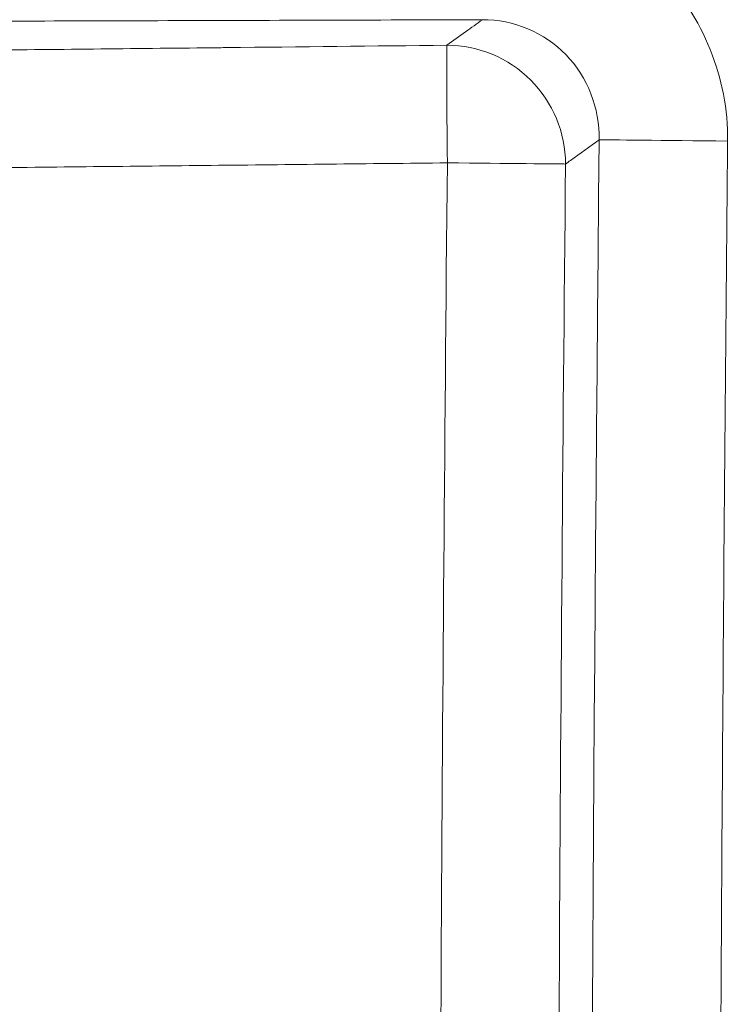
# Model space of a CAD drawing. Header units: millimetres. Extents: x -620 to 6530, y -1325 to 1325.
# Tile 109 of 180: x -505 to -475, y 42 to 83. Entities that reach past the tile are written whole.
import ezdxf

# ---------------------------------------------------------------- set-up
doc = ezdxf.new("R2010")
doc.units = ezdxf.units.MM
doc.layers.add('Plan', color=7, linetype='Continuous', true_color=0xffffff)

msp = doc.modelspace()

# ---------------------------------------------------------------- linework, layer by layer
at = {"layer": 'Plan', "color": 155, "linetype": 'Continuous', "lineweight": 13}
for centre, major_axis, ratio, start_param, end_param in [((-486.979, 77.336), (-0.053, 5), 0.007679, 0.086933, 1.570714), ((-486.979, 77.336), (-2.927, 4.054), 0.98875, 4.082614, 5.663929), ((-475.629, 78.264), (5, -0.05), 0.000082, 1.475846, 3.020412), ((-486.979, 77.336), (-5, 0.049), 0.000076, 1.563117, 3.020412)]:
    msp.add_ellipse(centre, major_axis=major_axis, ratio=ratio, start_param=start_param, end_param=end_param, dxfattribs=at)
at = {"layer": 'Plan', "color": 155, "linetype": 'Continuous', "lineweight": 18}
for points, knots in [([(-492.846, -758.021), (-502.061, -695.301), (-510.132, -632.413), (-523.977, -506.385), (-529.75, -443.245), (-538.99, -316.796), (-545.923, -190.178), (-549.392, 0), (-545.923, 190.178), (-538.99, 316.796), (-529.75, 443.245), (-523.977, 506.385), (-510.132, 632.413), (-502.061, 695.301), (-492.846, 758.021)], [0, 0, 0, 0, 0.125, 0.125, 0.25, 0.25, 0.375, 0.5, 0.625, 0.75, 0.75, 0.875, 0.875, 1, 1, 1, 1]), ([(-475.155, 78.26), (-475.128, 80.922), (-476.195, 83.546), (-479.873, 87.284), (-482.468, 88.383), (-485.119, 88.375)], [0, 0, 0, 0, 0.5, 0.5, 1, 1, 1, 1])]:
    msp.add_open_spline(points, degree=3, knots=knots, dxfattribs=at)
at = {"layer": 'Plan', "color": 155, "linetype": 'Continuous', "lineweight": 13}
for points, knots in [([(-480.592, 78.314), (-480.565, 79.643), (-481.083, 80.972), (-482.908, 82.855), (-484.217, 83.406), (-485.536, 83.399)], [0, 0, 0, 0, 0.5, 0.5, 1, 1, 1, 1]), ([(-485.536, 83.399), (-490.114, 83.385), (-494.692, 83.371), (-499.696, 83.356), (-500.121, 83.355), (-504.699, 83.341), (-508.852, 83.328), (-513.005, 83.316)], [0, 0, 0, 0, 0.5, 0.5, 0.546423, 0.546423, 1, 1, 1, 1]), ([(-487.036, 82.317), (-486.772, 82.507), (-486.508, 82.698), (-486.008, 83.059), (-485.772, 83.229), (-485.536, 83.399)], [0, 0, 0, 0, 0.52802, 0.52802, 1, 1, 1, 1]), ([(-506.989, 82.103), (-503.656, 82.139), (-500.323, 82.175), (-496.776, 82.212), (-496.562, 82.215), (-493.244, 82.25), (-490.14, 82.283), (-487.036, 82.317)], [0, 0, 0, 0, 0.501131, 0.501131, 0.533288, 0.533288, 1, 1, 1, 1]), ([(-480.592, 78.314), (-480.996, 78.022), (-481.401, 77.731), (-481.875, 77.388), (-481.946, 77.337), (-482.016, 77.287)], [0, 0, 0, 0, 0.851629, 0.851629, 1, 1, 1, 1]), ([(-475.155, 78.26), (-475.24, 69.786), (-475.311, 61.313), (-475.487, 35.226), (-475.547, 17.613), (-475.547, -17.613), (-475.487, -35.227), (-475.311, -61.313), (-475.24, -69.787), (-475.155, -78.26)], [0, 0, 0, 0, 0.162417, 0.162417, 0.5, 0.5, 0.837588, 0.837588, 1, 1, 1, 1]), ([(-487.018, 77.336), (-490.351, 77.3), (-493.684, 77.264), (-500.335, 77.193), (-503.653, 77.158), (-506.971, 77.123)], [0, 0, 0, 0, 0.501128, 0.501128, 1, 1, 1, 1]), ([(-487.4, 0), (-487.4, 13.669), (-487.364, 27.338), (-487.229, 53.117), (-487.137, 65.226), (-487.018, 77.336)], [0, 0, 0, 0, 0.53024, 0.53024, 1, 1, 1, 1]), ([(-482.016, 77.287), (-482.136, 65.185), (-482.227, 53.083), (-482.362, 27.321), (-482.398, 13.66), (-482.398, 0)], [0, 0, 0, 0, 0.46976, 0.46976, 1, 1, 1, 1])]:
    msp.add_open_spline(points, degree=3, knots=knots, dxfattribs=at)
msp.add_open_spline([(-480.592, -78.314), (-481.115, -26.106), (-481.115, 26.106), (-480.592, 78.314)], degree=3, dxfattribs=at)

doc.saveas('drawing.dxf')
